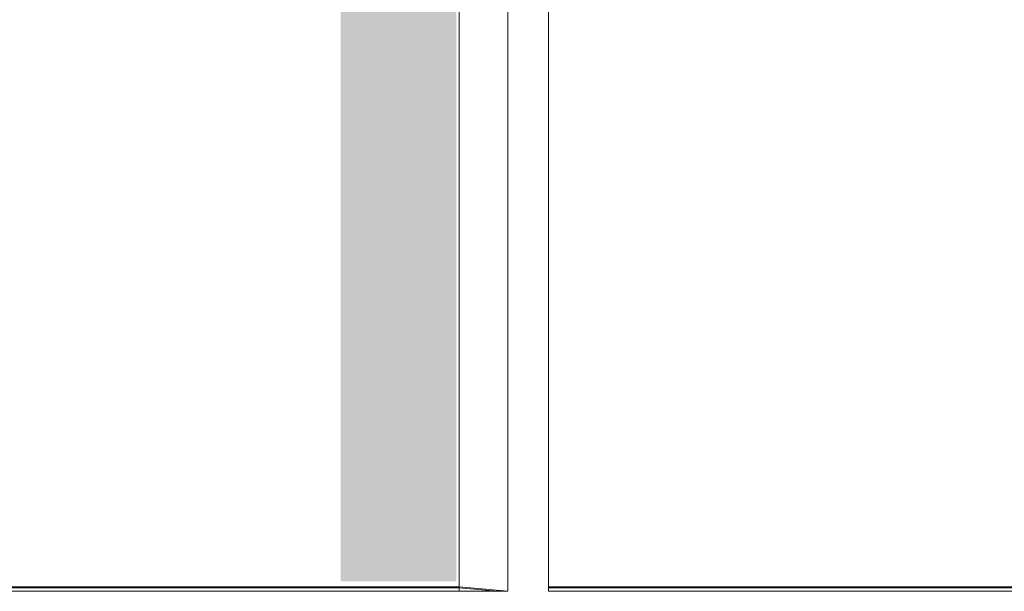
# Model space of a CAD drawing. Header units: millimetres. Extents: x 614675 to 1010864, y -150593 to -87691.
# Tile 151 of 194: x 937028 to 946241, y -132092 to -126741. Entities that reach past the tile are written whole.
import ezdxf

# ---------------------------------------------------------------- set-up
doc = ezdxf.new("R2010")
doc.units = ezdxf.units.MM
doc.header["$LTSCALE"] = 0.05
doc.layers.get('0').update_dxf_attribs({"lineweight": 0})
doc.layers.add('A-20--F1-WALLS', color=5, linetype='Continuous')

msp = doc.modelspace()

# ---------------------------------------------------------------- hatches: boundary and pattern name
at = {"lineweight": 0, "true_color": 0x1c41b0}
h = msp.add_hatch(color=154, dxfattribs=at)
h.dxf.hatch_style = 1
h.paths.add_polyline_path([(932870.6, -131997.5), (933911.4, -131997.5), (933911.4, -118770.5), (932870.6, -118770.5)])
h.paths.add_polyline_path([(941112.6, -118770.5), (940031.9, -118770.5), (940031.9, -131997.5), (941112.6, -131997.5)])

# ---------------------------------------------------------------- linework, layer by layer
at = {"color": 5}
for points in [[(941976.4, -132092.1), (941976.4, -113860.9)], [(941597, -132092.1), (941597, -114860.9)], [(941141.1, -132092.1), (941141.1, -118740.5)], [(941141.1, -132051.1), (941597, -132092.1)], [(941141.1, -132060.1), (941496.7, -132092.1)]]:
    msp.add_lwpolyline(points, dxfattribs=at)
at = {"layer": 'A-20--F1-WALLS', "lineweight": 5}
for points in [[(941141.1, -132051.1), (932870.6, -132051.1)], [(941141.1, -132060.1), (932870.6, -132060.1)], [(932870.6, -132092.1), (941597, -132092.1)], [(946966.3, -132051.1), (941976.4, -132051.1)], [(946966.3, -132060.1), (941976.4, -132060.1)], [(941976.4, -132092.1), (946966.3, -132092.1)]]:
    msp.add_lwpolyline(points, dxfattribs=at)

doc.saveas('drawing.dxf')
